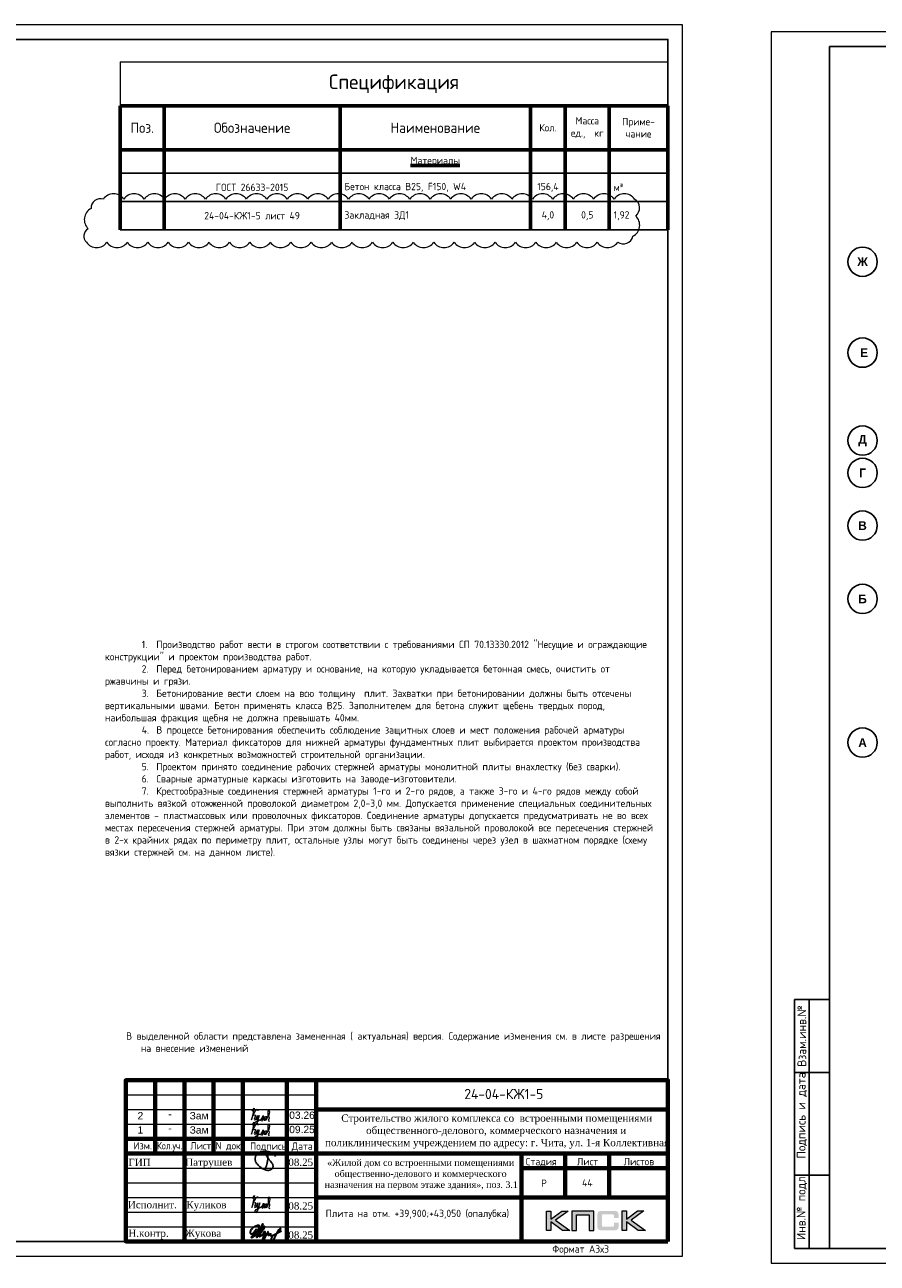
# Model space of a CAD drawing. Header units: millimetres. Extents: x -42044588 to 856694, y -806701 to 941911.
# Tile 43 of 256: x -136546 to -107455, y -449019 to -406777. Entities that reach past the tile are written whole.
import ezdxf
from ezdxf.enums import TextEntityAlignment as Align

# ---------------------------------------------------------------- set-up
doc = ezdxf.new("R2010")
doc.units = ezdxf.units.MM
doc.linetypes.add('______5', pattern=[1100, 800, -100, 100, -100])
for name, color, linetype, lineweight in [('907Сл Осевые', 1, 'Continuous', 0), ('Выноски', 20, 'Continuous', 20), ('Каркасы ригель', 3, 'Continuous', 0), ('Оси', 40, '______5', 18), ('Основная 0.6', 142, 'Continuous', 60), ('РАЗМЕРЫ', 1, 'Continuous', 9), ('Рамка', 7, 'Continuous', 70), ('Текст', 7, 'Continuous', 25), ('ТОНКИЕ', 7, 'Continuous', 9)]:
    doc.layers.add(name, color=color, linetype=linetype, lineweight=lineweight)
for name, color, linetype in [('PDF7_Text', 7, 'Continuous'), ('PDF8_Text', 7, 'Continuous'), ('Рамка печать', 7, 'Continuous'), ('ТОЛСТЫЕ_ОСНОВНЫЕ', 6, 'Continuous')]:
    doc.layers.add(name, color=color, linetype=linetype)
doc.styles.add('Century Gothic', font='GOTHIC.TTF')
doc.styles.add('GOST-2.304_Type-B', font='GOST_Common.ttf')
doc.styles.add('PDF Times New Roman', font='times.ttf')
doc.styles.get("Standard").update_dxf_attribs({"font": 'arial.ttf'})
doc.styles.add('style1', font='GOST_Common.ttf', dxfattribs={"height": 500})
doc.styles.add('ГОСТ', font='GOST_Common.ttf')

# ---------------------------------------------------------------- blocks, each defined once
blk = doc.blocks.new('*U6686')
at = {"layer": 'ТОЛСТЫЕ_ОСНОВНЫЕ'}
for p, q in [((8, 5), (8, 90)), ((8, 90), (20, 90)), ((13, 5), (13, 90)), ((8, 65), (20, 65)), ((8, 30), (20, 30)), ((20, 5), (8, 5))]:
    blk.add_line(p, q, dxfattribs=at)
at = {"layer": 'ТОЛСТЫЕ_ОСНОВНЫЕ', "color": 6}
blk.add_lwpolyline([(20, 5), (886, 5), (886, 415), (20, 415)], close=True, dxfattribs=at)
at = {"layer": 'ТОНКИЕ'}
blk.add_lwpolyline([(0, 0), (891, 0), (891, 420), (0, 420)], close=True, dxfattribs=at)
at = {"layer": 'Текст', "style": 'style1'}
for s, p in [('Взам.инв.№', (10.5, 77.5)), ('Подпись и дата', (10.5, 50.41)), ('Инв.№ подл.', (10.5, 19.18))]:
    blk.add_text(s, height=3, rotation=90, dxfattribs=at).set_placement(p, align=Align.MIDDLE)
blk.add_text('Формат А3х3', height=2.5, dxfattribs=at).set_placement((846.57, 1.2))
blk = doc.blocks.new('11')
at = {"layer": 'Выноски'}
for p, q in [((47962, 66737), (47989, 66781)), ((47989, 66781), (48016, 66806)), ((48016, 66806), (48038, 66823)), ((48038, 66823), (48060, 66786)), ((48060, 66786), (48058, 66769)), ((47885, 66608), (47944, 66700)), ((47944, 66700), (47962, 66737))]:
    blk.add_line(p, q, dxfattribs=at)
blk.add_lwpolyline([(47863, 66761), (47937, 66865), (47843, 66458), (47885, 66564), (47905, 66616), (47954, 66628), (47979, 66606), (47957, 66539), (47937, 66487), (47947, 66458), (47991, 66470), (48051, 66611), (48041, 66569), (48023, 66505), (48023, 66448), (48065, 66448), (48090, 66529), (48110, 66608), (48043, 66369), (47972, 66275), (47954, 66344), (47991, 66389), (48078, 66431), (48142, 66470), (48154, 66441), (48204, 66512), (48246, 66606), (48209, 66455), (48204, 66418), (48295, 66574), (48265, 66463), (48265, 66455), (48312, 66453), (48342, 66529), (48347, 66584), (48337, 66465), (48349, 66453), (48401, 66569), (48443, 66616), (48461, 66678), (48466, 66727), (48436, 66811), (48399, 66754), (48399, 66618), (48389, 66549), (48374, 66507), (48416, 66564), (48441, 66576), (48451, 66524), (48433, 66482), (48419, 66453), (48424, 66428), (48458, 66421)], dxfattribs=at)
blk = doc.blocks.new('яяя')
at = {"lineweight": 30}
for points in [[(345424, 110432), (345425, 110410), (345424, 110397), (345417, 110379), (345406, 110350), (345390, 110319), (345357, 110275), (345310, 110221), (345265, 110176), (345198, 110110), (345161, 110077), (345133, 110066), (345116, 110066), (345102, 110075), (345090, 110091), (345082, 110115), (345074, 110146), (345066, 110182), (345064, 110206), (345067, 110234), (345077, 110278), (345095, 110320), (345114, 110361), (345134, 110395), (345159, 110428), (345195, 110469), (345228, 110506), (345284, 110560), (345331, 110595), (345379, 110625), (345435, 110648), (345486, 110670), (345532, 110686), (345573, 110696), (345605, 110698), (345621, 110695), (345635, 110687), (345648, 110671), (345656, 110649), (345659, 110625), (345659, 110583), (345656, 110553), (345647, 110523), (345635, 110489), (345387, 110033), (345349, 109985), (345311, 109948), (345247, 109889), (345209, 109858), (345192, 109844), (345180, 109837), (345157, 109833), (345150, 109835), (345140, 109842), (345135, 109856), (345138, 109881), (345148, 109892), (345183, 109930), (345267, 110024), (345343, 110105), (345455, 110213), (345617, 110343), (345775, 110456), (345811, 110526), (345838, 110607), (345890, 110740), (345902, 110771), (345698, 110295), (345672, 110226), (345626, 110132), (345572, 110032), (345518, 109953), (345481, 109918), (345497, 110001), (345567, 110147), (345655, 110301), (345760, 110442)], [(345481, 109918), (345476, 109896), (345475, 109874), (345485, 109861), (345506, 109866), (345539, 109891), (345632, 109983), (345968, 110450), (346022, 110527), (346029, 110560), (346027, 110579), (346026, 110590), (346010, 110605), (345993, 110609), (345975, 110601), (345962, 110584), (345954, 110562), (345857, 110421), (345783, 110292), (345741, 110183), (345701, 110079), (345665, 109985), (345660, 109952), (345666, 109929), (345669, 109915), (345682, 109910), (345702, 109914), (345735, 109941), (345846, 110007), (346065, 110160), (346075, 110193), (346070, 110217), (346066, 110236), (346052, 110241), (346030, 110241), (346007, 110228), (345978, 110203), (345960, 110164), (345892, 110010), (345895, 109986), (345904, 109966), (345925, 109964), (345969, 109968), (346045, 110000), (346218, 110114), (346261, 110154), (346280, 110184), (346282, 110210), (346278, 110225), (346263, 110229), (346241, 110222), (346220, 110198), (346162, 110049), (345989, 109904), (345932, 109849), (345906, 109805), (345891, 109739), (345890, 109690), (345899, 109652), (345924, 109647), (345956, 109655), (345980, 109674), (346058, 109838), (346158, 110046), (346261, 110098), (346314, 110120), (346292, 110079), (346269, 110036), (346261, 110008), (346267, 109998), (346293, 109998), (346363, 110039), (346445, 110095), (346421, 110068), (346414, 110040), (346407, 110011), (346416, 109990), (346466, 109972), (346509, 109977), (346574, 109984), (347172, 110293)], [(346586, 109971), (346543, 109917), (346509, 109873), (346489, 109825), (346475, 109767), (346472, 109710), (346478, 109675), (346485, 109641), (346501, 109621), (346517, 109602), (346542, 109589), (346568, 109592), (346605, 109620), (346680, 109731), (346736, 109842), (346865, 110115), (346962, 110290), (346969, 110318), (346979, 110360), (347013, 110403), (347056, 110434), (347091, 110450), (347109, 110450), (347121, 110434), (347115, 110405), (347072, 110355), (347012, 110307), (346924, 110222)]]:
    blk.add_lwpolyline(points, dxfattribs=at)
blk = doc.blocks.new('Патрушев')
at = {"color": 5, "lineweight": 25}
blk.add_lwpolyline([(58.5, -35.1), (59.7, -32), (60.2, -29.8), (60.5, -28.8), (60.8, -27.6), (61.1, -26.3), (61.4, -24.7), (61.6, -23), (61.8, -21.6), (61.8, -20.5), (61.7, -19.5), (61.5, -18.6), (61.3, -17.9), (61, -17.3), (60.6, -16.9), (60.5, -16.7), (60.4, -16.6), (60.3, -16.5), (60, -16.4), (59.7, -16.4), (59.6, -16.4), (59.4, -16.5), (59.3, -16.7), (59.3, -17), (59.4, -17.1), (61.8, -21), (63.1, -22.9), (63.7, -23.6), (64.5, -24.6), (65.5, -25.9), (66.4, -27.1), (66.9, -27.7), (67.4, -28.4), (67.7, -28.9), (68, -29.5), (68.4, -30.4), (68.7, -31), (68.8, -31.7), (68.9, -32.2), (68.9, -32.7), (68.9, -33.3), (68.8, -33.8), (68.6, -34.6), (68.3, -35.2), (67.9, -35.7), (67.6, -36.2), (66.9, -36.8), (66.4, -37.1), (65.9, -37.5), (65.3, -37.9), (64.8, -38.1), (64.1, -38.3), (63.6, -38.4), (62.5, -38.5), (61.6, -38.5), (60.9, -38.4), (60.1, -38.3), (59.3, -38), (58.4, -37.7), (57.7, -37.5), (56.6, -37.3), (55.9, -36.9), (54.9, -36.3), (53.8, -35.7), (53.1, -35.2), (52.2, -34.7), (51.3, -34.1), (50.1, -33.3), (49.1, -32.3), (48, -31.1), (47.1, -29.9), (46.1, -28.7), (45.2, -27.6), (44.7, -26.5), (44.3, -25.1), (44, -24.3), (44, -23.3), (43.9, -22.5), (44, -21.5), (44.2, -20.6), (44.5, -20), (44.7, -19.1), (45, -18.2), (45.5, -17.4), (45.8, -16.9), (46.4, -16.1), (47, -15.5), (47.8, -14.8), (48.6, -14.3), (49.4, -13.8), (50.5, -13.3), (51.6, -12.9), (52.7, -12.5), (54.2, -12.1), (55.4, -11.9), (56.9, -11.8), (58.3, -11.8), (59.6, -11.9), (61, -12.1), (62.7, -12.4), (64.5, -12.9), (66.2, -13.6), (67.6, -14.3), (68.9, -15.1), (70, -16.3), (71.1, -17.5), (71.7, -18.3), (72.3, -19.3)], dxfattribs=at)
blk = doc.blocks.new('A$Cd09756da')
at = {"layer": 'Рамка печать', "lineweight": 20}
h = blk.add_hatch(color=0, dxfattribs=at)
h.paths.add_polyline_path([(-3400, 1040), (-3624, 1040), (-3991, 764), (-3991, 1040), (-4146, 1040), (-4146, 378), (-3991, 378), (-3991, 669), (-3594, 378), (-3346, 378), (-3840, 728)])
h.paths.add_polyline_path([(-3122, 915), (-2683, 915), (-2683, 378), (-2529, 378), (-2529, 1040), (-2693, 1040), (-3276, 1040), (-3276, 883), (-3276, 378), (-3122, 378)])
h.paths.add_polyline_path([(-1408, 1043), (-1563, 1043), (-1563, 380), (-1408, 380), (-1408, 672), (-1011, 380), (-763, 380), (-1257, 731), (-817, 1043), (-1041, 1043), (-1408, 767)])
blk.add_hatch(color=204, dxfattribs=at).paths.add_polyline_path([(-1693, 970), (-1695, 977), (-1697, 983), (-1701, 989), (-1704, 996), (-1708, 1000), (-1712, 1005), (-1716, 1010), (-1720, 1014), (-1725, 1017), (-1731, 1021), (-1737, 1025), (-1744, 1028), (-1750, 1030), (-1758, 1033), (-1765, 1035), (-1783, 1038), (-1802, 1041), (-1823, 1043), (-1846, 1043), (-2242, 1043), (-2265, 1043), (-2285, 1041), (-2305, 1038), (-2322, 1035), (-2330, 1032), (-2338, 1030), (-2344, 1028), (-2351, 1024), (-2357, 1021), (-2363, 1017), (-2368, 1014), (-2372, 1010), (-2376, 1005), (-2380, 1000), (-2384, 996), (-2387, 989), (-2390, 983), (-2393, 976), (-2396, 970), (-2398, 962), (-2401, 946), (-2404, 928), (-2406, 908), (-2406, 887), (-2406, 538), (-2406, 516), (-2404, 496), (-2401, 478), (-2398, 461), (-2396, 454), (-2393, 447), (-2390, 440), (-2387, 434), (-2384, 429), (-2380, 423), (-2376, 419), (-2372, 414), (-2368, 410), (-2362, 406), (-2357, 403), (-2351, 399), (-2344, 396), (-2337, 394), (-2330, 391), (-2322, 389), (-2305, 385), (-2285, 383), (-2264, 381), (-2242, 380), (-1846, 380), (-1823, 381), (-1802, 382), (-1783, 385), (-1766, 389), (-1758, 391), (-1750, 393), (-1744, 396), (-1737, 399), (-1731, 402), (-1725, 406), (-1720, 410), (-1716, 414), (-1712, 418), (-1708, 423), (-1704, 428), (-1701, 434), (-1697, 440), (-1695, 446), (-1693, 454), (-1690, 461), (-1686, 478), (-1684, 496), (-1682, 516), (-1682, 538), (-1682, 647), (-1836, 647), (-1836, 558), (-1836, 552), (-1837, 546), (-1838, 540), (-1840, 535), (-1842, 530), (-1844, 526), (-1846, 522), (-1850, 519), (-1853, 515), (-1857, 513), (-1862, 511), (-1867, 508), (-1872, 507), (-1878, 506), (-1884, 506), (-1890, 505), (-2209, 505), (-2214, 506), (-2219, 506), (-2223, 508), (-2227, 511), (-2231, 513), (-2235, 516), (-2238, 519), (-2241, 523), (-2244, 528), (-2246, 532), (-2248, 536), (-2249, 541), (-2251, 551), (-2252, 560), (-2252, 878), (-2252, 884), (-2251, 889), (-2250, 894), (-2248, 899), (-2247, 903), (-2245, 906), (-2242, 910), (-2240, 913), (-2236, 916), (-2233, 919), (-2229, 921), (-2225, 922), (-2220, 923), (-2215, 924), (-2210, 925), (-2204, 925), (-1890, 925), (-1884, 925), (-1878, 924), (-1872, 923), (-1868, 921), (-1863, 919), (-1858, 917), (-1854, 914), (-1851, 911), (-1847, 907), (-1844, 903), (-1842, 899), (-1840, 894), (-1838, 889), (-1837, 884), (-1836, 878), (-1836, 872), (-1836, 799), (-1682, 799), (-1682, 887), (-1682, 908), (-1684, 928), (-1686, 946), (-1690, 962)])
at = {"layer": 'Рамка', "color": 7}
for p, q in [((-17500, 3000), (-17500, 5500)), ((-15500, 3000), (-15500, 5500)), ((-12000, 4500), (0, 4500)), ((-18500, 3500), (-12000, 3500)), ((-18500, 3000), (0, 3000)), ((-3500, 3000), (-3500, 1500)), ((-2000, 3000), (-2000, 1500)), ((-5000, 2500), (0, 2500)), ((-5000, 2500), (0, 2500)), ((-12000, 1500), (0, 1500))]:
    blk.add_line(p, q, dxfattribs=at)
at = {"layer": 'Рамка'}
for p, q in [((-16500, 0), (-16500, 5500)), ((-14500, 0), (-14500, 5500)), ((-14500, 5500), (-14500, 0)), ((-13000, 5500), (-13000, 0)), ((-13000, 0), (-13000, 5500)), ((-12000, 5500), (-12000, 0)), ((-5000, 3000), (-5000, 0))]:
    blk.add_line(p, q, dxfattribs=at)
at = {"layer": 'Рамка', "color": 7, "lineweight": 15}
for p, q in [((-18500, 5000), (-12000, 5000)), ((-18500, 4500), (-12000, 4500)), ((-18500, 4000), (-12000, 4000)), ((-18500, 2500), (-12000, 2500)), ((-18500, 2000), (-12000, 2000)), ((-18500, 1500), (-12000, 1500)), ((-18500, 1000), (-12000, 1000)), ((-18500, 500), (-12000, 500))]:
    blk.add_line(p, q, dxfattribs=at)
at = {"layer": 'Рамка'}
blk.add_lwpolyline([(0, 0), (-18500, 0), (-18500, 5500), (0, 5500)], close=True, dxfattribs=at)
at = {"layer": 'Рамка печать', "color": 0, "lineweight": 20}
for points in [[(-4146, 378), (-4146, 1040), (-3991, 1040), (-3991, 764), (-3624, 1040), (-3400, 1040), (-3840, 728), (-3346, 378), (-3594, 378), (-3991, 669), (-3991, 378), (-4146, 378)], [(-3122, 378), (-3122, 915), (-2683, 915), (-2683, 378), (-2529, 378), (-2529, 1040), (-2693, 1040), (-3276, 1040), (-3276, 883), (-3276, 378), (-3122, 378)], [(-1563, 380), (-1563, 1043), (-1408, 1043), (-1408, 767), (-1041, 1043), (-817, 1043), (-1257, 731), (-763, 380), (-1011, 380), (-1408, 672), (-1408, 380), (-1563, 380)]]:
    blk.add_lwpolyline(points, close=True, dxfattribs=at)
at = {"color": 5, "xscale": 24.5, "yscale": 24.5, "zscale": 24.5}
blk.add_blockref('Патрушев', (-15162, 3369), dxfattribs=at)
at = {"color": 2, "lineweight": 60, "xscale": 0.5, "yscale": 0.5, "zscale": 0.5}
blk.add_blockref('яяя', (-186775, -54787), dxfattribs=at)
at = {"layer": 'Выноски', "color": 0}
blk.add_blockref('11', (-62040, -65293), dxfattribs=at)
at = {"layer": 'PDF7_Text', "char_height": 248, "attachment_point": 7, "style": 'PDF Times New Roman'}
for s, insert in [('Патрушев', (-16471, 2500)), ('08.25', (-12950, 2573)), ('08.25', (-12950, 1085)), ('Жукова', (-16477, 79)), ('08.25', (-12950, 93))]:
    blk.add_mtext(s, dxfattribs=dict(at, insert=insert))
at = {"layer": 'PDF7_Text', "insert": (-16432, 1050), "char_height": 247.95, "attachment_point": 7, "style": 'PDF Times New Roman'}
blk.add_mtext_dynamic_manual_height_columns('{\\C256;Куликов}', width=2000, gutter_width=1250, heights=[0], dxfattribs=at)
at = {"layer": 'PDF8_Text', "char_height": 248, "attachment_point": 7, "style": 'PDF Times New Roman'}
for s, insert in [('ГИП', (-18407, 2573)), ('Исполнит.', (-18427, 1127)), ('Н.контр.', (-18413, 79))]:
    blk.add_mtext(s, dxfattribs=dict(at, insert=insert))
at = {"layer": 'Текст', "color": 7, "style": 'ГОСТ'}
blk.add_text('24-04-КЖ1-5', height=350, dxfattribs=at).set_placement((-5599, 5031), align=Align.MIDDLE_CENTER)
for s, p in [('Изм.', (-18237, 3141)), ('Лист', (-16298, 3139)), ('N док.', (-15435, 3141)), ('Подпись', (-14257, 3127)), ('Дата', (-12835, 3127)), ('Стадия', (-4850, 2600)), ('Лист', (-3100, 2600)), ('Листов', (-1508, 2600)), ('Р', (-4328, 1863))]:
    blk.add_text(s, height=250, dxfattribs=at).set_placement(p)
at = {"layer": 'Текст', "color": 7, "style": 'ГОСТ', "width": 0.9}
blk.add_text('Кол.уч.', height=250, dxfattribs=at).set_placement((-17435, 3143))
at = {"layer": 'Текст', "color": 7, "attachment_point": 1, "style": 'ГОСТ'}
for s, width, heights, insert, char_height in [('\\pi594.35517;{\\fTimes New Roman|b0|i0|c204|p18;\\C256;Строительство жилого комплекса со  встроенными помещениями \\P\\pi1441.86779;общественного-делового, коммерческого назначения и \\P\\pi41.3631;поликлиническим учреждением по адресу: г. Чита, ул. 1-я Коллективная}', 11543.07, [0], (-11741, 4333), 250), ('\\pi389.01406;{\\fTimes New Roman|b0|i0|c204|p18;\\C256;«Жилой дом со встроенными помещениями \\P\\pi641.91601;общественно-делового и коммерческого \\P\\pi302.06381;назначения на первом этаже здания», поз. 3.1\\P}', 7000, [1500], (-12014, 2803), 225)]:
    blk.add_mtext_dynamic_manual_height_columns(s, width=width, gutter_width=12.5, heights=heights, dxfattribs=dict(at, insert=insert, char_height=char_height))
blk = doc.blocks.new('*T1123')
at = {"layer": 'Каркасы ригель', "color": 0, "linetype": 'ByBlock', "lineweight": -2, "transparency": 16777216}
for p, q in [((0, 0), (1500, 0)), ((0, -1000), (1500, -1000))]:
    blk.add_line(p, q, dxfattribs=at)
at = {"layer": 'Каркасы ригель', "color": 0, "linetype": 'ByBlock', "lineweight": 50, "transparency": 16777216}
for p, q in [((0, 0), (0, -1000)), ((1500, 0), (1500, -1000))]:
    blk.add_line(p, q, dxfattribs=at)
at = {"layer": 'Каркасы ригель', "color": 0, "linetype": 'Continuous', "lineweight": 0, "transparency": 16777216, "insert": (750, -500), "char_height": 250, "width": 1000, "attachment_point": 5, "style": 'ГОСТ'}
blk.add_mtext('44', dxfattribs=at)
blk = doc.blocks.new('*T1124')
at = {"layer": 'DEFPOINTS', "color": 8, "linetype": 'ByBlock', "lineweight": 0, "transparency": 16777216}
for p, q in [((0, 0), (18688, 0)), ((0, 0), (0, -1500)), ((18688, 0), (18688, -1500))]:
    blk.add_line(p, q, dxfattribs=at)
at = {"layer": 'Основная 0.6', "color": 0, "linetype": 'Continuous', "lineweight": 60, "transparency": 16777216}
for p, q in [((0, -1500), (15188, -1500)), ((0, -1500), (0, -5733)), ((1500, -1500), (1500, -5733)), ((7500, -1500), (7500, -5733)), ((14000, -1500), (14000, -5733)), ((15188, -1500), (15188, -5733)), ((16688, -1500), (16688, -5733)), ((18688, -1500), (18688, -5733)), ((0, -3000), (15188, -3000))]:
    blk.add_line(p, q, dxfattribs=at)
at = {"layer": 'Основная 0.6', "color": 0, "linetype": 'Continuous', "transparency": 16777216}
for p, q in [((15188, -1500), (18688, -1500)), ((15188, -3000), (18688, -3000))]:
    blk.add_line(p, q, dxfattribs=at)
at = {"layer": 'Основная 0.6', "color": 0, "linetype": 'Continuous', "lineweight": -2, "transparency": 16777216}
for p, q in [((0, -3800), (1500, -3800)), ((14000, -3800), (18688, -3800)), ((0, -4767), (1500, -4767)), ((14000, -4767), (18688, -4767)), ((0, -5733), (1500, -5733)), ((14000, -5733), (18688, -5733))]:
    blk.add_line(p, q, dxfattribs=at)
at = {"layer": 'Основная 0.6', "color": 0, "lineweight": -2, "transparency": 16777216}
for p, q in [((1500, -3800), (14000, -3800)), ((1500, -4767), (14000, -4767)), ((1500, -5733), (14000, -5733))]:
    blk.add_line(p, q, dxfattribs=at)
at = {"layer": 'Основная 0.6', "color": 0, "transparency": 16777216, "style": 'GOST-2.304_Type-B'}
for s, insert, char_height, width, attachment_point in [('Спецификация', (9344, -750), 500, 18388.26, 5), ('Поз.', (750, -2250), 350, 1200, 5), ('Обозначение', (4500, -2250), 350, 5700, 5), ('Наименование', (10750, -2250), 350, 6200, 5), ('Кол.', (14594, -2250), 250, 888.26, 5), ('Масса\\Pед.,  кг', (15938, -2250), 250, 1200, 5), ('Приме-\\Pчание', (17688, -2250), 250, 1700, 5), ('{\\LМатериалы}', (10750, -3400), 250, 6200, 5), ('ГОСТ 26633-2015', (4500, -4283), 250, 5700, 5), ('Бетон класса В25, F150, W4', (7650, -4283), 250, 6200, 4), ('156,4', (14594, -4283), 250, 888.26, 5), ('м³', (16838, -4283), 250, 1700, 4), ('24-04-КЖ1-5 лист 49', (4500, -5250), 250, 5700, 5), ('Закладная ЗД1', (7650, -5250), 250, 6200, 4), ('4,0', (14594, -5250), 250, 888.26, 5), ('0,5', (15938, -5250), 250, 1200, 5), ('1,92', (16838, -5250), 250, 1700, 4)]:
    blk.add_mtext(s, dxfattribs=dict(at, insert=insert, char_height=char_height, width=width, attachment_point=attachment_point))
blk = doc.blocks.new('NSY101')
at = {"color": 0, "linetype": 'ByBlock', "lineweight": -2}
blk.add_circle((0, 0), 50, dxfattribs=at)
blk = doc.blocks.new('СЛОЖНЫЙ_ОБЪЕКТ_23')
at = {"layer": 'Оси', "color": 16, "linetype": 'Continuous', "lineweight": 25, "transparency": 33554687, "xscale": 9.999999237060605, "yscale": 9.999999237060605, "zscale": 9.999999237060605}
blk.add_blockref('NSY101', (-12319, -19997), dxfattribs=at)
at = {"layer": 'Оси', "color": 16, "linetype": 'Continuous', "lineweight": 25, "transparency": 33554687, "insert": (-12319, -19997), "char_height": 300, "width": 460, "attachment_point": 5, "style": 'Century Gothic'}
blk.add_mtext('\\A1;{\\fCentury Gothic|i0|b1;\\H300.000000;\\W1.000000;\\C16;А}\\P', dxfattribs=at)
blk = doc.blocks.new('СЛОЖНЫЙ_ОБЪЕКТ_24')
at = {"layer": 'Оси', "color": 16, "linetype": 'Continuous', "lineweight": 25, "transparency": 33554687, "xscale": 9.999999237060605, "yscale": 9.999999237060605, "zscale": 9.999999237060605}
blk.add_blockref('NSY101', (-12319, -15097), dxfattribs=at)
at = {"layer": 'Оси', "color": 16, "linetype": 'Continuous', "lineweight": 25, "transparency": 33554687, "insert": (-12319, -15097), "char_height": 300, "width": 390, "attachment_point": 5, "style": 'Century Gothic'}
blk.add_mtext('\\A1;{\\fCentury Gothic|i0|b1;\\H300.000000;\\W1.000000;\\C16;Б}\\P', dxfattribs=at)
blk = doc.blocks.new('СЛОЖНЫЙ_ОБЪЕКТ_25')
at = {"layer": 'Оси', "color": 16, "linetype": 'Continuous', "lineweight": 25, "transparency": 33554687, "xscale": 9.999999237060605, "yscale": 9.999999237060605, "zscale": 9.999999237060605}
blk.add_blockref('NSY101', (-12319, -12597), dxfattribs=at)
at = {"layer": 'Оси', "color": 16, "linetype": 'Continuous', "lineweight": 25, "transparency": 33554687, "insert": (-12319, -12597), "char_height": 300, "width": 390, "attachment_point": 5, "style": 'Century Gothic'}
blk.add_mtext('\\A1;{\\fCentury Gothic|i0|b1;\\H300.000000;\\W1.000000;\\C16;В}\\P', dxfattribs=at)
blk = doc.blocks.new('СЛОЖНЫЙ_ОБЪЕКТ_26')
at = {"layer": 'Оси', "color": 16, "linetype": 'Continuous', "lineweight": 25, "transparency": 33554687, "xscale": 9.999999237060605, "yscale": 9.999999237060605, "zscale": 9.999999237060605}
blk.add_blockref('NSY101', (-12319, -10797), dxfattribs=at)
at = {"layer": 'Оси', "color": 16, "linetype": 'Continuous', "lineweight": 25, "transparency": 33554687, "insert": (-12319, -10797), "char_height": 300, "width": 345, "attachment_point": 5, "style": 'Century Gothic'}
blk.add_mtext('\\A1;{\\fCentury Gothic|i0|b1;\\H300.000000;\\W1.000000;\\C16;Г}\\P', dxfattribs=at)
blk = doc.blocks.new('СЛОЖНЫЙ_ОБЪЕКТ_27')
at = {"layer": 'Оси', "color": 16, "linetype": 'Continuous', "lineweight": 25, "transparency": 33554687, "xscale": 9.999999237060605, "yscale": 9.999999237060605, "zscale": 9.999999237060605}
blk.add_blockref('NSY101', (-12319, -9697), dxfattribs=at)
at = {"layer": 'Оси', "color": 16, "linetype": 'Continuous', "lineweight": 25, "transparency": 33554687, "insert": (-12319, -9697), "char_height": 300, "width": 470, "attachment_point": 5, "style": 'Century Gothic'}
blk.add_mtext('\\A1;{\\fCentury Gothic|i0|b1;\\H300.000000;\\W1.000000;\\C16;Д}\\P', dxfattribs=at)
blk = doc.blocks.new('СЛОЖНЫЙ_ОБЪЕКТ_28')
at = {"layer": 'Оси', "color": 16, "linetype": 'Continuous', "lineweight": 25, "transparency": 33554687, "xscale": 9.999999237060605, "yscale": 9.999999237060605, "zscale": 9.999999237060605}
blk.add_blockref('NSY101', (-12319, -3597), dxfattribs=at)
at = {"layer": 'Оси', "color": 16, "linetype": 'Continuous', "lineweight": 25, "transparency": 33554687, "insert": (-12319, -3597), "char_height": 300, "width": 540, "attachment_point": 5, "style": 'Century Gothic'}
blk.add_mtext('\\A1;{\\fCentury Gothic|i0|b1;\\H300.000000;\\W1.000000;\\C16;Ж}\\P', dxfattribs=at)
blk = doc.blocks.new('СЛОЖНЫЙ_ОБЪЕКТ_62')
at = {"layer": 'Оси', "color": 16, "linetype": 'Continuous', "lineweight": 25, "transparency": 33554687, "xscale": 9.999999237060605, "yscale": 9.999999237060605, "zscale": 9.999999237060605}
blk.add_blockref('NSY101', (-12319, -6697), dxfattribs=at)
at = {"layer": 'Оси', "color": 16, "linetype": 'Continuous', "lineweight": 25, "transparency": 33554687, "insert": (-12319, -6697), "char_height": 300, "width": 480, "attachment_point": 5, "style": 'Century Gothic'}
blk.add_mtext('\\A1;{\\fCentury Gothic|i0|b1;\\H300.000000;\\W1.000000;\\C16; Е}\\P', dxfattribs=at)
blk = doc.blocks.new('оси блок 2')
at = {"layer": 'Оси', "color": 16, "linetype": 'Continuous', "lineweight": 25, "transparency": 33554687}
for name in ['СЛОЖНЫЙ_ОБЪЕКТ_28', 'СЛОЖНЫЙ_ОБЪЕКТ_62', 'СЛОЖНЫЙ_ОБЪЕКТ_27', 'СЛОЖНЫЙ_ОБЪЕКТ_26', 'СЛОЖНЫЙ_ОБЪЕКТ_25', 'СЛОЖНЫЙ_ОБЪЕКТ_24', 'СЛОЖНЫЙ_ОБЪЕКТ_23']:
    blk.add_blockref(name, (-78007.2, -322694.4), dxfattribs=at)

msp = doc.modelspace()

# ---------------------------------------------------------------- linework, layer by layer
at = {"layer": '907Сл Осевые', "color": 240, "true_color": 0xed1f24}
msp.add_lwpolyline([(-134440.83, -414195.009, 0.52056705), (-133743.592, -414195.009, 0.52056705), (-133046.354, -414195.009, 0.52056705), (-132349.116, -414195.009, 0.52056705), (-131651.878, -414195.009, 0.52056705), (-130954.64, -414195.009, 0.52056705), (-130257.402, -414195.009, 0.52056705), (-129560.164, -414195.009, 0.52056705), (-128862.926, -414195.009, 0.52056705), (-128165.688, -414195.009, 0.52056705), (-127468.45, -414195.009, 0.52056705), (-126771.213, -414195.009, 0.52056705), (-126073.975, -414195.009, 0.52056705), (-125376.737, -414195.009, 0.52056705), (-124679.499, -414195.009, 0.52056705), (-123982.261, -414195.009, 0.52056705), (-123285.023, -414195.009, 0.52056705), (-122587.785, -414195.009, 0.52056705), (-121890.547, -414195.009, 0.52056705), (-121193.309, -414195.009, 0.52056705), (-120496.071, -414195.009, 0.52056705), (-119798.833, -414195.009, 0.52056705), (-119101.596, -414195.009, 0.52056705), (-118404.358, -414195.009, 0.52056705), (-117707.12, -414195.009, 0.52056705), (-117009.882, -414195.009, 0.52056705), (-116312.644, -414195.009, 0.52056705), (-115793.037, -413991.26, 0.52056705), (-115697.987, -413300.532, 0.52056705), (-115735.797, -412725.633, 0.52056705), (-116433.035, -412725.633, 0.52056705), (-117130.273, -412725.633, 0.52056705), (-117827.511, -412725.633, 0.52056705), (-118524.749, -412725.633, 0.52056705), (-119221.987, -412725.633, 0.52056705), (-119919.224, -412725.633, 0.52056705), (-120616.462, -412725.633, 0.52056705), (-121313.7, -412725.633, 0.52056705), (-122010.938, -412725.633, 0.52056705), (-122708.176, -412725.633, 0.52056705), (-123405.414, -412725.633, 0.52056705), (-124102.652, -412725.633, 0.52056705), (-124799.89, -412725.633, 0.52056705), (-125497.128, -412725.633, 0.52056705), (-126194.366, -412725.633, 0.52056705), (-126891.604, -412725.633, 0.52056705), (-127588.841, -412725.633, 0.52056705), (-128286.079, -412725.633, 0.52056705), (-128983.317, -412725.633, 0.52056705), (-129680.555, -412725.633, 0.52056705), (-130377.793, -412725.633, 0.52056705), (-131075.031, -412725.633, 0.52056705), (-131772.269, -412725.633, 0.52056705), (-132469.507, -412725.633, 0.52056705), (-133166.745, -412725.633, 0.52056705), (-133863.983, -412725.633, 0.52056705), (-134282.607, -413045.211, 0.52056705), (-134377.658, -413735.94, 0.52056705)], format="xyb", close=True, dxfattribs=at)

# ---------------------------------------------------------------- block references
at = {"xscale": 100, "yscale": 100, "zscale": 100}
for p in [(-203199.263, -448777.399), (-111078.223, -449018.639)]:
    msp.add_blockref('*U6686', p, dxfattribs=at)
for name, p in [('*T1124', (-133287.522, -408039.998)), ('*T1123', (-118099.263, -445777.399))]:
    msp.add_blockref(name, p)
at = {"lineweight": 50, "ltscale": 100}
msp.add_blockref('A$Cd09756da', (-114599.263, -448277.399), dxfattribs=at)
at = {"layer": 'Выноски', "color": 0}
for p in [(-176653.918, -510590.004), (-176653.918, -511075.882)]:
    msp.add_blockref('11', p, dxfattribs=at)
at = {"layer": 'РАЗМЕРЫ'}
msp.add_blockref('оси блок 2', (-17630.557, -88569.364), dxfattribs=at)

# ---------------------------------------------------------------- texts
at = {"ltscale": 100, "insert": (-133805.873, -427787.508), "char_height": 250, "attachment_point": 1, "style": 'ГОСТ'}
msp.add_mtext_dynamic_manual_height_columns('\\pi1250,t1750;1.^IПроизводство работ вести в строгом соответствии с требованиями СП 70.13330.2012 "Несущие и ограждающие конструкции" и проектом производства работ.{\\H1.83333x; }\\P2.^IПеред бетонированием арматуру и основание, на которую укладывается бетонная смесь, очистить от {\\H1.55556x; }ржавчины и грязи. {\\H1.64815x; }\\P3.^IБетонирование вести слоем на всю толщину  плит. Захватки при бетонировании должны быть отсечены {\\H1.61728x; }вертикальными швами. Бетон применять класса В25. Заполнителем для бетона служит щебень твердых пород, {\\H1.62757x; }наибольшая фракция щебня не должна превышать 40мм.{\\H1.62414x; }\\P4.^IВ процессе бетонирования обеспечить соблюдение защитных слоев и мест положения рабочей арматуры {\\H1.62529x; }согласно проекту. Материал фиксаторов для нижней арматуры фундаментных плит выбирается проектом производства {\\H1.6249x; }работ, исходя из конкретных возможностей строительной организации.{\\H1.62503x; }\\P5.^IПроектом принято соединение рабочих стержней арматуры монолитной плиты внахлестку (без сварки). {\\H1.72499x; }\\P6.^IСварные арматурные каркасы изготовить на заводе-изготовители. {\\H1.67917x; }\\P7.^IКрестообразные соединения стержней арматуры 1-го и 2-го рядов, а также 3-го и 4-го рядов между собой {\\H1.60694x; }выполнить вязкой отожженной проволокой диаметром 2,0-3,0 мм. Допускается применение специальных соединительных {\\H1.63102x; }элементов - пластмассовых или проволочных фиксаторов. Соединение арматуры допускается предусматривать не во всех {\\H1.62299x; }местах пересечения стержней арматуры. При этом должны быть связаны вязальной проволокой все пересечения стержней {\\H1.62567x; }в 2-х крайних рядах по периметру плит, остальные узлы могут быть соединены через узел в шахматном порядке (схему {\\H1.72478x; }вязки стержней см. на данном листе).{\\H1.77924x; }', width=18954.38214, gutter_width=12.5, heights=[0], dxfattribs=at)
at = {"layer": 'Выноски', "color": 240, "true_color": 0xed1f24, "insert": (-133083.057, -441144.349), "char_height": 250, "width": 18219.65973, "attachment_point": 1, "style": 'ГОСТ'}
msp.add_mtext('\\pi-500,l500;В выделенной области представлена замененная ( актуальная) версия. Содержание изменения см. в листе разрешения на внесение изменений{\\H1.025x; }', dxfattribs=at)
at = {"layer": 'РАЗМЕРЫ', "color": 7, "char_height": 250, "width": 725.00853, "attachment_point": 1}
for s, insert in [('2', (-132695.717, -443861.41)), ('-', (-131648.187, -443803.018)), ('Зам', (-130919.267, -443861.41)), ('03.26', (-127521.187, -443845.276)), ('1', (-132695.717, -444347.289)), ('Зам', (-130919.267, -444347.289)), ('09.25', (-127521.187, -444331.155)), ('-', (-131648.187, -444288.897))]:
    msp.add_mtext(s, dxfattribs=dict(at, insert=insert))
at = {"layer": 'Текст', "color": 7, "insert": (-126599.263, -446777.399), "char_height": 250, "attachment_point": 1, "style": 'ГОСТ'}
msp.add_mtext_dynamic_manual_height_columns('\\pi3500;\\P\\pi322.53788;Плита на отм. +39,900;+43,050 (опалубка)', width=7000, gutter_width=12.5, heights=[1500], dxfattribs=at)

doc.saveas('drawing.dxf')
